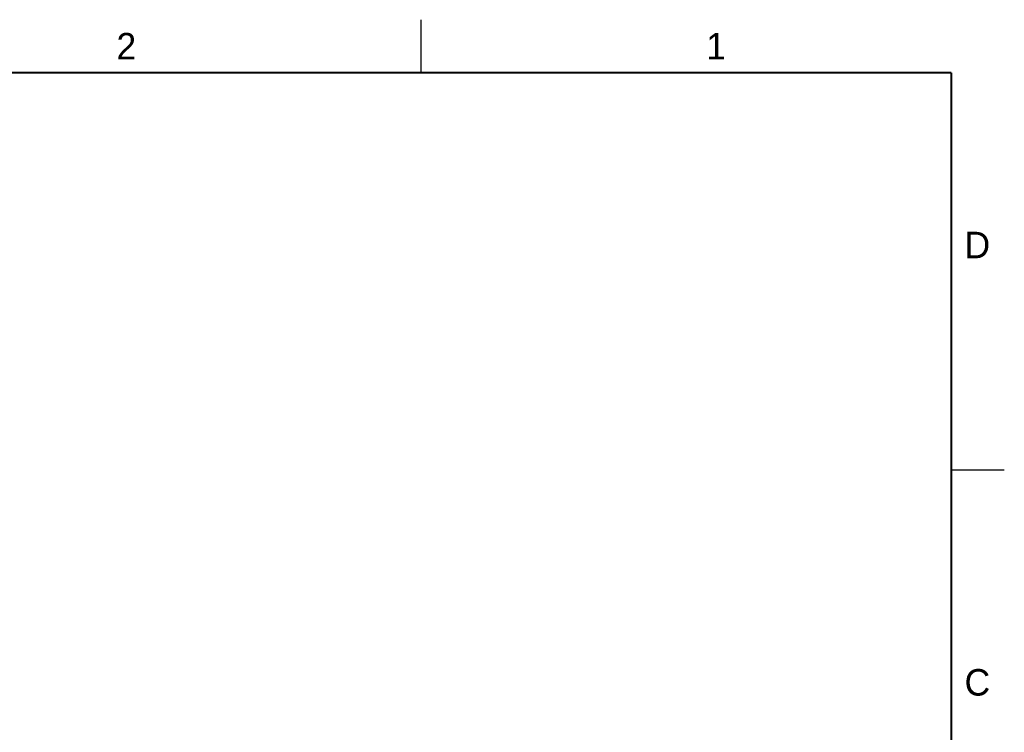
# Model space of a CAD drawing. Header units: inches. Extents: x 0 to 22, y 0 to 17.
# Tile 9 of 9: x 12.7 to 22, y 10.3 to 17. Entities that reach past the tile are written whole.
import ezdxf

# ---------------------------------------------------------------- set-up
doc = ezdxf.new("R2010")
doc.units = ezdxf.units.IN
doc.header["$LTSCALE"] = 1.21
doc.header["$MEASUREMENT"] = 0
doc.layers.get('0').update_dxf_attribs({"linetype": 'CONTINUOUS'})
doc.styles.get("Standard").update_dxf_attribs({"font": 'txt', "width": 0.8})

msp = doc.modelspace()

# ---------------------------------------------------------------- linework, layer by layer
at = {"color": 2, "linetype": 'CONTINUOUS'}
for p, q in [((16.5, 16.5), (16.5, 17)), ((22, 12.75), (21.5, 12.75))]:
    msp.add_line(p, q, dxfattribs=at)
at = {"color": 7, "linetype": 'CONTINUOUS', "const_width": 0.02}
for points in [[(21.5, 16.5), (0.5, 16.5)], [(21.5, 0.5), (21.5, 16.5)]]:
    msp.add_lwpolyline(points, dxfattribs=at)

# ---------------------------------------------------------------- texts
at = {"color": 2, "linetype": 'CONTINUOUS'}
for s, p in [('2', (13.625, 16.625)), ('1', (19.1875, 16.625)), ('D', (21.625, 14.75)), ('C', (21.625, 10.625))]:
    msp.add_text(s, height=0.25, dxfattribs=at).set_placement(p)

doc.saveas('drawing.dxf')
